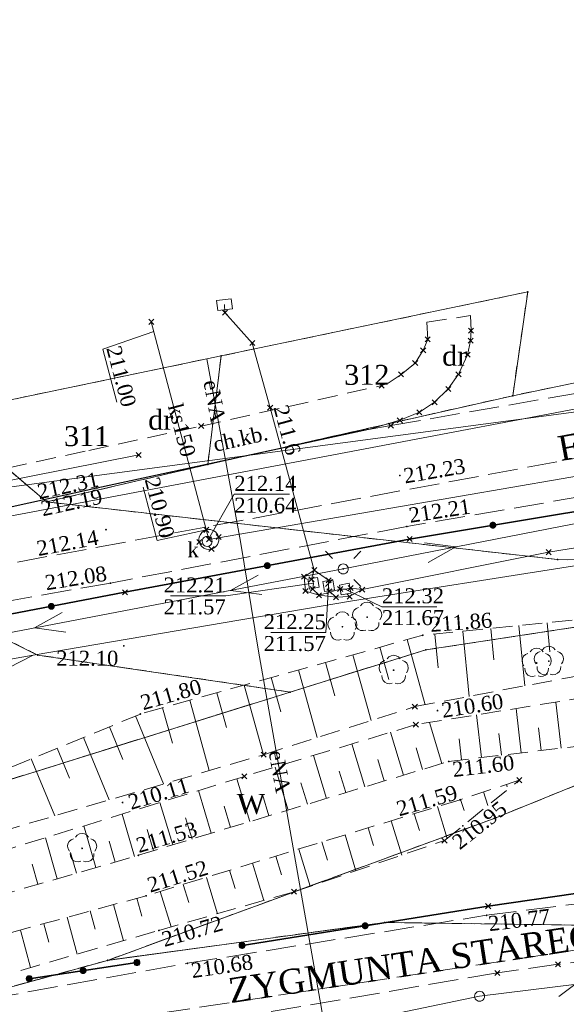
# Model space of a CAD drawing. Extents: x 7414218 to 7427513, y 5544630 to 5555035.
# Tile 24 of 46: x 7419505 to 7419532, y 5549639 to 5549689. Entities that reach past the tile are written whole.
import ezdxf
from ezdxf.enums import TextEntityAlignment as Align

# ---------------------------------------------------------------- set-up
doc = ezdxf.new("R2010")
doc.units = 0
for name, pattern in [('PRZER1-1', [1, 0.5, -0.5]), ('PRZER2-1', [1.5, 1, -0.5]), ('PRZER3-1', [2, 1.5, -0.5])]:
    doc.linetypes.add(name, pattern=pattern)
doc.layers.get('0').update_dxf_attribs({"linetype": 'CONTINUOUS'})
for name, color, linetype, lineweight in [('EGDE', 7, 'CONTINUOUS', 18), ('EGDE_O', 7, 'CONTINUOUS', 18), ('EGPG', 7, 'CONTINUOUS', 18), ('GOSRBG', 7, 'CONTINUOUS', 18), ('GUPPRZ_O', 7, 'CONTINUOUS', 18), ('OTKC', 7, 'CONTINUOUS', 18), ('OTKC_O', 7, 'CONTINUOUS', 18), ('OTKJ', 7, 'CONTINUOUS', 18), ('OTKK', 7, 'CONTINUOUS', 25), ('OTOO', 7, 'CONTINUOUS', 35), ('OTRK', 7, 'CONTINUOUS', 18), ('OTRS', 7, 'CONTINUOUS', 13), ('OTRS_O', 7, 'CONTINUOUS', 13), ('SUEO', 7, 'CONTINUOUS', 18), ('SUPK', 7, 'CONTINUOUS', 18), ('SUPP', 7, 'CONTINUOUS', 18), ('SUPW', 7, 'CONTINUOUS', 18), ('SUPW_O', 7, 'CONTINUOUS', 18)]:
    doc.layers.add(name, color=color, linetype=linetype, lineweight=lineweight)
for name, color, linetype, lineweight, true_color in [('EGKK', 7, 'CONTINUOUS', 18, 0x24bc24), ('EGUG', 7, 'CONTINUOUS', 18, 0x008000), ('EGUG_O', 7, 'CONTINUOUS', 18, 0x008000), ('GELULI', 7, 'CONTINUOUS', 18, 0xfeffff), ('GELULI_O', 7, 'CONTINUOUS', 18, 0xfeffff), ('GSPPRB', 7, 'CONTINUOUS', 18, 0x80ffff), ('OTZL', 7, 'CONTINUOUS', 18, 0x008000), ('SUEP', 1, 'CONTINUOUS', 18, 0xff0000), ('SUEP_O', 1, 'CONTINUOUS', 18, 0xff0000), ('SUKP', 7, 'CONTINUOUS', 18, 0x803300), ('SUKP_O', 7, 'CONTINUOUS', 18, 0x803300), ('SUTP', 7, 'CONTINUOUS', 18, 0xff9100), ('SUWP', 5, 'CONTINUOUS', 18, 0x0000ff)]:
    doc.layers.add(name, color=color, linetype=linetype, lineweight=lineweight, true_color=true_color)
doc.styles.add('Times New Roman', font='times.ttf')

# ---------------------------------------------------------------- blocks, each defined once
blk = doc.blocks.new('GSPWPS1')
blk.add_hatch(color=0).paths.add_polyline_path([(-0.045, 0), (-0.043467, -0.011647), (-0.038971, -0.0225), (-0.03182, -0.03182), (-0.0225, -0.038971), (-0.011647, -0.043467), (0, -0.045), (0.011647, -0.043467), (0.0225, -0.038971), (0.03182, -0.03182), (0.038971, -0.0225), (0.043467, -0.011647), (0.045, 0), (0.043467, 0.011647), (0.038971, 0.0225), (0.03182, 0.03182), (0.0225, 0.038971), (0.011647, 0.043467), (0, 0.045), (-0.011647, 0.043467), (-0.0225, 0.038971), (-0.03182, 0.03182), (-0.038971, 0.0225), (-0.043467, 0.011647)])
blk = doc.blocks.new('GSPRDL1')
blk.add_hatch(color=0).paths.add_polyline_path([(0, -0.045), (0.013906, -0.042798), (0.02645, -0.036406), (0.036406, -0.02645), (0.042798, -0.013906), (0.045, 0), (0.042798, 0.013906), (0.036406, 0.02645), (0.02645, 0.036406), (0.013906, 0.042798), (0, 0.045), (-0.013906, 0.042798), (-0.02645, 0.036406), (-0.036406, 0.02645), (-0.042798, 0.013906), (-0.045, 0), (-0.042798, -0.013906), (-0.036406, -0.02645), (-0.02645, -0.036406), (-0.013906, -0.042798)])
at = {"color": 0}
for points in [[(-0.324277, 0.563333), (-0.240553, 0.662679), (-0.127956, 0.727494), (0, 0.75), (0.127956, 0.727494), (0.240553, 0.662679), (0.324277, 0.563333)], [(-0.635969, -0.134326), (-0.70458, -0.024001), (-0.731429, 0.103115), (-0.713292, 0.231763), (-0.652348, 0.346501), (-0.55591, 0.433559), (-0.435555, 0.482485)], [(0.435555, 0.482485), (0.55591, 0.433559), (0.652348, 0.346501), (0.713292, 0.231763), (0.731429, 0.103115), (0.70458, -0.024001), (0.635969, -0.134326)], [(-0.068773, -0.646351), (-0.194901, -0.677512), (-0.324092, -0.663766), (-0.440839, -0.606763), (-0.531129, -0.513345), (-0.584125, -0.394725), (-0.593465, -0.265141)], [(0.593465, -0.265141), (0.584125, -0.394725), (0.531129, -0.513345), (0.440839, -0.606763), (0.324092, -0.663766), (0.194901, -0.677512), (0.068773, -0.646351)]]:
    blk.add_lwpolyline(points, dxfattribs=at)
blk = doc.blocks.new('GUPIKP1_2')
at = {"color": 0}
blk.add_lwpolyline([(-0.25, -0.25), (0.25, -0.25), (0.25, 0.25), (-0.25, 0.25)], close=True, dxfattribs=at)
blk = doc.blocks.new('GUPIKP1_3')
at = {"color": 0}
blk.add_lwpolyline([(0.375, -0.25), (-0.375, -0.25), (-0.375, 0.25), (0.375, 0.25)], close=True, dxfattribs=at)
blk = doc.blocks.new('GUPIWZ1_1')
at = {"color": 0}
blk.add_lwpolyline([(0, 0.25), (0.064705, 0.241481), (0.125, 0.216506), (0.176777, 0.176777), (0.216506, 0.125), (0.241481, 0.064705), (0.25, 0), (0.241481, -0.064705), (0.216506, -0.125), (0.176777, -0.176777), (0.125, -0.216506), (0.064705, -0.241481), (0, -0.25), (-0.064705, -0.241481), (-0.125, -0.216506), (-0.176777, -0.176777), (-0.216506, -0.125), (-0.241481, -0.064705), (-0.25, 0), (-0.241481, 0.064705), (-0.216506, 0.125), (-0.176777, 0.176777), (-0.125, 0.216506), (-0.064705, 0.241481)], close=True, dxfattribs=at)
blk = doc.blocks.new('GUPISN1')
at = {"color": 0}
blk.add_lwpolyline([(0, 0.25), (0.064705, 0.241481), (0.125, 0.216506), (0.176777, 0.176777), (0.216506, 0.125), (0.241481, 0.064705), (0.25, 0), (0.241481, -0.064705), (0.216506, -0.125), (0.176777, -0.176777), (0.125, -0.216506), (0.064705, -0.241481), (0, -0.25), (-0.064705, -0.241481), (-0.125, -0.216506), (-0.176777, -0.176777), (-0.216506, -0.125), (-0.241481, -0.064705), (-0.25, 0), (-0.241481, 0.064705), (-0.216506, 0.125), (-0.176777, 0.176777), (-0.125, 0.216506), (-0.064705, 0.241481)], close=True, dxfattribs=at)
blk = doc.blocks.new('GUPELA2')
blk.add_hatch(color=0).paths.add_polyline_path([(-0.001087, 0.044987), (0.011881, 0.043403), (0.021281, 0.03965), (0.030065, 0.033482), (0.038133, 0.023893), (0.043117, 0.012881), (0.044986, 0.001113), (0.044323, -0.007777), (0.040557, -0.019497), (0.033417, -0.030138), (0.024849, -0.037517), (0.013788, -0.042836), (0.002013, -0.044955), (-0.00982, -0.043916), (-0.020466, -0.040077), (-0.029541, -0.033946), (-0.036867, -0.025804), (-0.04187, -0.01649), (-0.04461, -0.005909), (-0.044532, 0.006476), (-0.041285, 0.017903), (-0.034764, 0.028574), (-0.024479, 0.03776), (-0.013449, 0.042943)])
at = {"color": 0}
for points in [[(-0.883883, 0.883883), (-0.53033, 0.53033)], [(0.883883, 0.883883), (0.53033, 0.53033)], [(-0.883883, -0.883883), (-0.53033, -0.53033)], [(0.883883, -0.883883), (0.53033, -0.53033)]]:
    blk.add_lwpolyline(points, dxfattribs=at)
blk = doc.blocks.new('GUPELA1')
at = {"color": 0}
blk.add_lwpolyline([(0, 0.25), (0.064705, 0.241481), (0.125, 0.216506), (0.176777, 0.176777), (0.216506, 0.125), (0.241481, 0.064705), (0.25, 0), (0.241481, -0.064705), (0.216506, -0.125), (0.176777, -0.176777), (0.125, -0.216506), (0.064705, -0.241481), (0, -0.25), (-0.064705, -0.241481), (-0.125, -0.216506), (-0.176777, -0.176777), (-0.216506, -0.125), (-0.241481, -0.064705), (-0.25, 0), (-0.241481, 0.064705), (-0.216506, 0.125), (-0.176777, 0.176777), (-0.125, 0.216506), (-0.064705, 0.241481)], close=True, dxfattribs=at)
blk = doc.blocks.new('GEPPGD1_2')
blk.add_hatch(color=0).paths.add_polyline_path([(0, -0.045), (0.013906, -0.042798), (0.02645, -0.036406), (0.036406, -0.02645), (0.042798, -0.013906), (0.045, 0), (0.042798, 0.013906), (0.036406, 0.02645), (0.02645, 0.036406), (0.013906, 0.042798), (0, 0.045), (-0.013906, 0.042798), (-0.02645, 0.036406), (-0.036406, 0.02645), (-0.042798, 0.013906), (-0.045, 0), (-0.042798, -0.013906), (-0.036406, -0.02645), (-0.02645, -0.036406), (-0.013906, -0.042798)])
blk = doc.blocks.new('GSPPRB0')
at = {"color": 0, "lineweight": 18}
for points in [[(-0.12726, -0.12726), (0.12726, 0.12726)], [(-0.12726, 0.12726), (0.12726, -0.12726)]]:
    blk.add_lwpolyline(points, dxfattribs=at)
blk = doc.blocks.new('KOLO')
blk.add_hatch(color=0).paths.add_polyline_path([(-0.175, 0), (-0.169037, -0.045293), (-0.151554, -0.0875), (-0.123744, -0.123744), (-0.0875, -0.151554), (-0.045293, -0.169037), (0, -0.175), (0.045293, -0.169037), (0.0875, -0.151554), (0.123744, -0.123744), (0.151554, -0.0875), (0.169037, -0.045293), (0.175, 0), (0.169037, 0.045293), (0.151554, 0.0875), (0.123744, 0.123744), (0.0875, 0.151554), (0.045293, 0.169037), (0, 0.175), (-0.045293, 0.169037), (-0.0875, 0.151554), (-0.123744, 0.123744), (-0.151554, 0.0875), (-0.169037, 0.045293)])
blk = doc.blocks.new('GSLKOG1')
blk.add_hatch(color=0).paths.add_polyline_path([(-0.175, 0), (-0.169037, -0.045293), (-0.151554, -0.0875), (-0.123744, -0.123744), (-0.0875, -0.151554), (-0.045293, -0.169037), (0, -0.175), (0.045293, -0.169037), (0.0875, -0.151554), (0.123744, -0.123744), (0.151554, -0.0875), (0.169037, -0.045293), (0.175, 0), (0.169037, 0.045293), (0.151554, 0.0875), (0.123744, 0.123744), (0.0875, 0.151554), (0.045293, 0.169037), (0, 0.175), (-0.045293, 0.169037), (-0.0875, 0.151554), (-0.123744, 0.123744), (-0.151554, 0.0875), (-0.169037, 0.045293)])
blk = doc.blocks.new('SUTP1')
at = {"color": 0}
for points in [[(0.9325, 0), (0.0675, 0.5)], [(-0.0675, 0), (-0.9325, -0.5)]]:
    blk.add_lwpolyline(points, dxfattribs=at)
blk = doc.blocks.new('SUEP1')
at = {"color": 0}
blk.add_lwpolyline([(-0.75, -0.5), (0.75, 0), (-0.75, 0.5)], dxfattribs=at)

msp = doc.modelspace()

# ---------------------------------------------------------------- linework, layer by layer
at = {"layer": 'EGDE', "linetype": 'Continuous', "lineweight": 18, "elevation": 10.22}
for points in [[(7419697.95, 5549685.97), (7419674.58, 5549686.53), (7419668.43, 5549686.68), (7419641.1, 5549687.32), (7419612.49, 5549685.91), (7419582.12, 5549681.01), (7419540.4, 5549671.95), (7419529.69, 5549669.72), (7419514.4, 5549666.27), (7419506.32, 5549664.39), (7419531.94, 5549661.5), (7419553.44, 5549661.25), (7419563.19, 5549661.96), (7419564.39, 5549662.19), (7419575.48, 5549664.19), (7419587.56, 5549665.21), (7419598.8, 5549667.39), (7419624.8, 5549673.88), (7419634.25, 5549675.69), (7419653.94, 5549678.7), (7419675.44, 5549676.64), (7419701.24, 5549672.95)], [(7419691.9, 5549667.65), (7419649.26, 5549659.54), (7419641.05, 5549657.97), (7419630.6, 5549656.65), (7419619.81, 5549655.03), (7419609.66, 5549653.24), (7419589.07, 5549649.42), (7419557.7, 5549643.96), (7419540.13, 5549643.06), (7419523.27, 5549643.29), (7419509.38, 5549641.39), (7419462.29, 5549628.43), (7419462.45, 5549628.77), (7419446.03, 5549630.99), (7419446.66, 5549622.15), (7419432.87, 5549470.11), (7419428.25, 5549466.49), (7419384.74, 5549466.49), (7419372.42, 5549466.59)], [(7419575.48, 5549664.19), (7419564.39, 5549662.19), (7419563.19, 5549661.96), (7419553.44, 5549661.25), (7419525.33, 5549656.97), (7419518.53, 5549654.85), (7419502.4, 5549649.81), (7419472.27, 5549640.92), (7419444.75, 5549635.91), (7419446.03, 5549630.99), (7419462.45, 5549628.77), (7419462.29, 5549628.43), (7419509.38, 5549641.39), (7419528.76, 5549648.51), (7419538.53, 5549652.48), (7419556.13, 5549655.93), (7419588.38, 5549660.2)]]:
    msp.add_lwpolyline(points, dxfattribs=at)
for points in [[(7419514.4, 5549666.27), (7419529.69, 5549669.72), (7419530.44, 5549674.93), (7419515.07, 5549671.72)], [(7419518.53, 5549654.85), (7419525.33, 5549656.97), (7419553.44, 5549661.25), (7419531.94, 5549661.5), (7419506.32, 5549664.39), (7419501.15, 5549668.81), (7419483.25, 5549673.82), (7419485.54, 5549661.95), (7419492.2, 5549663.53), (7419505.87, 5549656.71)], [(7419506.32, 5549664.39), (7419514.4, 5549666.27), (7419515.07, 5549671.72), (7419501.15, 5549668.81)], [(7419485.54, 5549661.95), (7419443.45, 5549653.88), (7419444.75, 5549635.91), (7419472.27, 5549640.92), (7419502.4, 5549649.81), (7419518.53, 5549654.85), (7419505.87, 5549656.71), (7419492.2, 5549663.53)], [(7419606.85, 5549663.64), (7419588.38, 5549660.2), (7419556.13, 5549655.93), (7419538.53, 5549652.48), (7419528.76, 5549648.51), (7419509.38, 5549641.39), (7419523.27, 5549643.29), (7419540.13, 5549643.06), (7419557.7, 5549643.96), (7419589.07, 5549649.42), (7419609.66, 5549653.24)]]:
    msp.add_lwpolyline(points, close=True, dxfattribs=at)
at = {"layer": 'EGKK', "linetype": 'PRZER3-1', "lineweight": 18, "elevation": 10.06}
for points in [[(7419575.48, 5549664.19), (7419564.39, 5549662.19), (7419563.19, 5549661.96), (7419553.44, 5549661.25), (7419525.33, 5549656.97), (7419518.53, 5549654.85), (7419502.4, 5549649.81), (7419472.27, 5549640.92), (7419444.75, 5549635.91), (7419421.11, 5549632.38), (7419413.08, 5549630.04), (7419408.05, 5549627.17), (7419368.46, 5549590.89)], [(7419371.74, 5549587.46), (7419410.15, 5549622.14), (7419421.94, 5549626.84), (7419445.69, 5549630.61), (7419446.03, 5549630.99), (7419462.45, 5549628.77), (7419462.29, 5549628.43), (7419509.38, 5549641.39), (7419528.76, 5549648.51), (7419538.53, 5549652.48), (7419556.13, 5549655.93), (7419588.38, 5549660.2)]]:
    msp.add_lwpolyline(points, dxfattribs=at)
at = {"layer": 'EGUG', "linetype": 'PRZER1-1', "lineweight": 18, "elevation": 10.08}
for points in [[(7419697.95, 5549685.97), (7419674.58, 5549686.53), (7419668.43, 5549686.68), (7419641.1, 5549687.32), (7419612.49, 5549685.91), (7419582.12, 5549681.01), (7419540.4, 5549671.95), (7419529.69, 5549669.72), (7419514.4, 5549666.27), (7419506.32, 5549664.39), (7419531.94, 5549661.5), (7419553.44, 5549661.25), (7419563.19, 5549661.96), (7419564.39, 5549662.19), (7419575.48, 5549664.19), (7419587.56, 5549665.21), (7419598.8, 5549667.39), (7419624.8, 5549673.88), (7419634.25, 5549675.69), (7419653.94, 5549678.7), (7419675.44, 5549676.64), (7419701.24, 5549672.95)], [(7419691.9, 5549667.65), (7419649.26, 5549659.54), (7419641.05, 5549657.97), (7419630.6, 5549656.65), (7419619.81, 5549655.03), (7419609.66, 5549653.24), (7419589.07, 5549649.42), (7419557.7, 5549643.96), (7419540.13, 5549643.06), (7419523.27, 5549643.29), (7419509.38, 5549641.39), (7419462.29, 5549628.43), (7419462.45, 5549628.77), (7419446.03, 5549630.99), (7419446.66, 5549622.15), (7419432.87, 5549470.11), (7419428.25, 5549466.49), (7419384.74, 5549466.49), (7419372.42, 5549466.59)]]:
    msp.add_lwpolyline(points, dxfattribs=at)
for points in [[(7419515.07, 5549671.72), (7419514.4, 5549666.27), (7419529.69, 5549669.72), (7419530.44, 5549674.93)], [(7419553.44, 5549661.25), (7419531.94, 5549661.5), (7419506.32, 5549664.39), (7419501.15, 5549668.81), (7419483.25, 5549673.82), (7419485.54, 5549661.95), (7419492.2, 5549663.53), (7419505.87, 5549656.71), (7419518.53, 5549654.85), (7419525.33, 5549656.97)], [(7419501.15, 5549668.81), (7419506.32, 5549664.39), (7419514.4, 5549666.27), (7419515.07, 5549671.72)], [(7419587.56, 5549665.21), (7419575.48, 5549664.19), (7419564.39, 5549662.19), (7419563.19, 5549661.96), (7419553.44, 5549661.25), (7419525.33, 5549656.97), (7419518.53, 5549654.85), (7419502.4, 5549649.81), (7419472.27, 5549640.92), (7419444.75, 5549635.91), (7419446.03, 5549630.99), (7419462.45, 5549628.77), (7419462.29, 5549628.43), (7419509.38, 5549641.39), (7419528.76, 5549648.51), (7419538.53, 5549652.48), (7419556.13, 5549655.93), (7419588.38, 5549660.2)], [(7419502.4, 5549649.81), (7419518.53, 5549654.85), (7419505.87, 5549656.71), (7419492.2, 5549663.53), (7419485.54, 5549661.95), (7419443.45, 5549653.88), (7419443.92, 5549647.37), (7419444.75, 5549635.91), (7419472.27, 5549640.92)], [(7419609.66, 5549653.24), (7419606.85, 5549663.64), (7419599.71, 5549662.31), (7419588.38, 5549660.2), (7419556.13, 5549655.93), (7419538.53, 5549652.48), (7419528.76, 5549648.51), (7419509.38, 5549641.39), (7419523.27, 5549643.29), (7419540.13, 5549643.06), (7419557.7, 5549643.96), (7419589.07, 5549649.42)]]:
    msp.add_lwpolyline(points, close=True, dxfattribs=at)
at = {"layer": 'GELULI', "linetype": 'PRZER3-1', "lineweight": 18, "elevation": 9.97}
for points in [[(7419191.83, 5549597.86), (7419227.51, 5549604.5), (7419236.51, 5549606.21), (7419266.71, 5549612.67), (7419285.91, 5549616.73), (7419342.82, 5549629.2), (7419396.93, 5549640.48), (7419420.12, 5549645.6), (7419443.26, 5549649.26), (7419491.1, 5549658.81), (7419573.08, 5549674.07), (7419586.74, 5549676.61), (7419595.56, 5549678.05), (7419603.85, 5549679.58), (7419642.24, 5549682.49), (7419682.46, 5549681.4), (7419701.55, 5549681.61), (7419707.82, 5549682.12), (7419711.97, 5549682.6), (7419717.23, 5549683.96), (7419737.16, 5549689.09), (7419817.2, 5549713.1), (7419833.72, 5549718.92), (7419847.85, 5549724.55)], [(7419438.62, 5549512.6), (7419443.29, 5549563.89), (7419445.68, 5549585.94), (7419447.5, 5549601.39), (7419450.76, 5549609.57), (7419452.11, 5549612.28), (7419453.38, 5549614.31), (7419455.39, 5549616.63), (7419458.18, 5549619.01), (7419461.51, 5549621.8), (7419471.6, 5549627.81), (7419482.58, 5549632.35), (7419497.87, 5549636.24), (7419510.04, 5549638.43), (7419559.28, 5549645.93), (7419579.5, 5549650.65), (7419586.5, 5549653.62), (7419594.02, 5549659.08), (7419593.81, 5549664.11), (7419595.56, 5549678.05)]]:
    msp.add_lwpolyline(points, dxfattribs=at)
at = {"layer": 'GOSRBG', "linetype": 'Continuous', "lineweight": 18, "elevation": 10.04}
msp.add_lwpolyline([(7419615.774, 5549580.427), (7419627.462, 5549681.489), (7419471.968, 5549660.82), (7419431.639, 5549636.152), (7419428.19, 5549596.998), (7419413.018, 5549502.167), (7419456.743, 5549498.498), (7419481.58, 5549497.212), (7419522.704, 5549494.583), (7419537.085, 5549494.391), (7419547.298, 5549493.821), (7419605.188, 5549491.067)], close=True, dxfattribs=at)
at = {"layer": 'GUPPRZ_O', "linetype": 'Continuous', "lineweight": 13, "elevation": 10.8, "flags": 128}
for points in [[(7419511.698, 5549672.947), (7419509.143, 5549672.062), (7419509.849, 5549669.394)], [(7419514.332, 5549662.993), (7419511.863, 5549662.462), (7419511.157, 5549665.13)], [(7419514.37, 5549662.41), (7419515.73, 5549664.775), (7419518.49, 5549664.775)], [(7419519.7, 5549660.31), (7419515.3, 5549659.675), (7419512.54, 5549659.675)], [(7419520.46, 5549660.19), (7419520.32, 5549657.835), (7419517.56, 5549657.835)], [(7419521.29, 5549660.02), (7419523.13, 5549659.135), (7419525.89, 5549659.135)]]:
    msp.add_lwpolyline(points, dxfattribs=at)
at = {"layer": 'OTKC', "linetype": 'PRZER2-1', "lineweight": 18, "elevation": 10.18}
msp.add_lwpolyline([(7419494.08, 5549663.85), (7419508.44, 5549666.98), (7419514.07, 5549668.2), (7419523.12, 5549670.23), (7419523.44, 5549670.35), (7419524.09, 5549670.79), (7419524.8, 5549671.36), (7419525.2, 5549672), (7419525.43, 5549672.55), (7419525.38, 5549673.42), (7419527.58, 5549673.74), (7419527.6, 5549672.99), (7419527.58, 5549672.48), (7419527.43, 5549671.78), (7419526.97, 5549670.8), (7419526.46, 5549670.06), (7419525.77, 5549669.39), (7419525.01, 5549668.89), (7419524.03, 5549668.49), (7419523.53, 5549668.34), (7419522.46, 5549668.03), (7419508.84, 5549665.09), (7419495.03, 5549662.04)], dxfattribs=at)
at = {"layer": 'OTKJ', "linetype": 'PRZER3-1', "lineweight": 18, "elevation": 10.18}
for points in [[(7419696.78, 5549678.68), (7419686.22, 5549679.09), (7419677.62, 5549679.39), (7419665.01, 5549679.65), (7419653.55, 5549680), (7419642.5, 5549680.2), (7419629.17, 5549679.75), (7419617.26, 5549678.86), (7419605.03, 5549677.19), (7419599.08, 5549676.17), (7419583.82, 5549673.6), (7419582.36, 5549673.39), (7419569.47, 5549671.08), (7419560.71, 5549669.5), (7419557.95, 5549669), (7419555.66, 5549668.57), (7419541.09, 5549666.03), (7419524.38, 5549663.16), (7419509.52, 5549660.32), (7419495.3, 5549657.82), (7419483.58, 5549655.26)], [(7419443.71, 5549651.03), (7419448.91, 5549652.18), (7419452.75, 5549652.98), (7419459.44, 5549654.37), (7419470.21, 5549656.66), (7419480.5, 5549658.86), (7419487, 5549660.38), (7419494.59, 5549661.96), (7419495.03, 5549662.04), (7419508.84, 5549665.09), (7419522.46, 5549668.03), (7419523.58, 5549668.22), (7419539.19, 5549670.94), (7419540.36, 5549671.13), (7419554.75, 5549673.61), (7419568.52, 5549676.07)]]:
    msp.add_lwpolyline(points, dxfattribs=at)
msp.add_lwpolyline([(7419488.599, 5549632.479), (7419488.3, 5549632.49), (7419487.43, 5549635.68), (7419499.38, 5549638.61), (7419501.45, 5549639.1), (7419513.38, 5549641.24), (7419528.38, 5549643.65), (7419542.83, 5549645.49), (7419555.43, 5549647.01), (7419559.24, 5549647.6), (7419573.55, 5549650.19), (7419574.01, 5549647.92), (7419574.12, 5549647.35), (7419557.9, 5549644.36), (7419531.96, 5549641.19), (7419528.92, 5549640.76), (7419507.49, 5549637.1), (7419493.874, 5549633.868)], close=True, dxfattribs=at)
at = {"layer": 'OTKK', "linetype": 'Continuous', "lineweight": 25, "elevation": 10.18}
msp.add_lwpolyline([(7419522.46, 5549668.03), (7419508.84, 5549665.09), (7419495.03, 5549662.04), (7419494.59, 5549661.96), (7419487, 5549660.38)], dxfattribs=at)
at = {"layer": 'OTOO', "linetype": 'Continuous', "lineweight": 35, "elevation": 10.18}
for points in [[(7419486.61, 5549655.29), (7419495.5, 5549657.03), (7419510.25, 5549659.86), (7419524.52, 5549662.53), (7419540.27, 5549665.15), (7419556.13, 5549668), (7419569.6, 5549670.41), (7419581.96, 5549672.62)], [(7419576.97, 5549653.8), (7419571.49, 5549650.57), (7419558.95, 5549648.37), (7419542.63, 5549646.17), (7419528.46, 5549644.11), (7419516.12, 5549642.14)], [(7419510.85, 5549641.28), (7419505.45, 5549640.47)]]:
    msp.add_lwpolyline(points, dxfattribs=at)
at = {"layer": 'OTRK', "linetype": 'PRZER2-1', "lineweight": 18, "elevation": 10.06}
for points in [[(7419570.98, 5549664.86), (7419560.98, 5549662.43), (7419559.1, 5549661.65), (7419556.95, 5549661.24), (7419541.62, 5549659.35), (7419525.18, 5549657.7), (7419511.02, 5549653.75), (7419500.18, 5549649.28)], [(7419501.13, 5549647), (7419517.2, 5549651.71), (7419524.78, 5549654.12), (7419532.81, 5549655.64), (7419548.49, 5549657.31), (7419566.62, 5549660.45), (7419584.99, 5549662.81)], [(7419585.08, 5549661.7), (7419566.6, 5549659.42), (7419550.35, 5549656.85), (7419533.53, 5549654.62), (7419524.83, 5549653.22), (7419516.24, 5549650.62), (7419501.3, 5549646.01)], [(7419497.99, 5549642.92), (7419510.92, 5549646.66), (7419526.48, 5549651.37), (7419542.11, 5549653.22), (7419558.45, 5549656.77), (7419571.71, 5549658.34)]]:
    msp.add_lwpolyline(points, dxfattribs=at)
at = {"layer": 'OTRK', "linetype": 'Continuous', "lineweight": 18, "elevation": 10.06}
for points in [[(7419528.593, 5549658.042), (7419528.75, 5549656.472)], [(7419530, 5549658.184), (7419530.303, 5549655.165)], [(7419531.408, 5549658.325), (7419531.553, 5549656.877)], [(7419525.777, 5549657.76), (7419525.947, 5549656.067)], [(7419527.185, 5549657.901), (7419527.513, 5549654.637)], [(7419523.033, 5549657.101), (7419523.486, 5549655.477)], [(7419524.396, 5549657.481), (7419525.306, 5549654.219)], [(7419521.671, 5549656.721), (7419522.59, 5549653.424)], [(7419520.308, 5549656.341), (7419520.775, 5549654.668)], [(7419517.583, 5549655.581), (7419518.063, 5549653.859)], [(7419518.945, 5549655.961), (7419519.892, 5549652.566)], [(7419516.22, 5549655.201), (7419517.194, 5549651.708)], [(7419514.858, 5549654.821), (7419515.347, 5549653.065)], [(7419512.132, 5549654.06), (7419512.627, 5549652.287)], [(7419513.495, 5549654.44), (7419514.479, 5549650.913)], [(7419532.119, 5549652.037), (7419531.846, 5549654.349)], [(7419510.78, 5549653.651), (7419512.186, 5549650.241)], [(7419528.121, 5549651.564), (7419527.868, 5549653.709)], [(7419530.12, 5549651.801), (7419529.857, 5549654.029)], [(7419509.472, 5549653.112), (7419510.147, 5549651.476)], [(7419526.135, 5549651.266), (7419525.511, 5549653.33)], [(7419508.164, 5549652.572), (7419509.456, 5549649.44)], [(7419524.209, 5549650.683), (7419523.557, 5549652.835)], [(7419529.121, 5549651.683), (7419528.991, 5549652.776)], [(7419531.12, 5549651.919), (7419530.985, 5549653.054)], [(7419522.282, 5549650.099), (7419521.631, 5549652.252)], [(7419527.122, 5549651.446), (7419526.998, 5549652.497)], [(7419506.857, 5549652.033), (7419507.474, 5549650.537)], [(7419520.356, 5549649.516), (7419519.704, 5549651.669)], [(7419525.172, 5549650.974), (7419524.846, 5549652.05)], [(7419505.549, 5549651.494), (7419506.726, 5549648.64)], [(7419523.246, 5549650.391), (7419522.92, 5549651.467)], [(7419518.429, 5549648.933), (7419517.778, 5549651.085)], [(7419521.319, 5549649.808), (7419520.993, 5549650.884)], [(7419516.503, 5549648.35), (7419515.852, 5549650.5)], [(7419519.393, 5549649.225), (7419519.067, 5549650.301)], [(7419529.374, 5549650.217), (7419529.414, 5549650.095)], [(7419514.576, 5549647.767), (7419513.929, 5549649.907)], [(7419517.466, 5549648.642), (7419517.14, 5549649.718)], [(7419528.223, 5549649.837), (7419528.447, 5549649.159)], [(7419512.65, 5549647.184), (7419512.005, 5549649.313)], [(7419515.54, 5549648.058), (7419515.215, 5549649.131)], [(7419527.073, 5549649.457), (7419527.256, 5549648.901)], [(7419510.723, 5549646.603), (7419510.108, 5549648.728)], [(7419524.756, 5549648.748), (7419525.014, 5549647.904)], [(7419525.914, 5549649.102), (7419526.403, 5549647.507)], [(7419508.789, 5549646.044), (7419508.184, 5549648.134)], [(7419513.613, 5549647.475), (7419513.29, 5549648.543)], [(7419523.598, 5549648.393), (7419524.125, 5549646.67)], [(7419511.687, 5549646.892), (7419511.365, 5549647.954)], [(7419521.281, 5549647.683), (7419521.83, 5549645.889)], [(7419522.439, 5549648.038), (7419522.708, 5549647.159)], [(7419506.855, 5549645.484), (7419506.261, 5549647.541)], [(7419509.756, 5549646.323), (7419509.451, 5549647.377)], [(7419520.122, 5549647.329), (7419520.403, 5549646.413)], [(7419507.822, 5549645.764), (7419507.522, 5549646.801)], [(7419518.964, 5549646.974), (7419519.535, 5549645.108)], [(7419505.889, 5549645.205), (7419505.594, 5549646.224)], [(7419516.647, 5549646.264), (7419517.218, 5549644.4)], [(7419517.805, 5549646.619), (7419518.094, 5549645.676)], [(7419515.489, 5549645.91), (7419515.771, 5549644.988)], [(7419513.172, 5549645.2), (7419513.448, 5549644.299)], [(7419514.33, 5549645.555), (7419514.888, 5549643.732)], [(7419512.013, 5549644.845), (7419512.559, 5549643.064)], [(7419509.682, 5549644.186), (7419510.175, 5549642.377)], [(7419510.851, 5549644.505), (7419511.095, 5549643.609)], [(7419508.513, 5549643.867), (7419508.762, 5549642.954)], [(7419506.175, 5549643.23), (7419506.429, 5549642.298)], [(7419507.344, 5549643.549), (7419507.847, 5549641.703)], [(7419505.006, 5549642.911), (7419505.519, 5549641.03)]]:
    msp.add_lwpolyline(points, dxfattribs=at)
at = {"layer": 'OTRK', "linetype": 'PRZER2-1', "lineweight": 18, "elevation": 10.06}
msp.add_lwpolyline([(7419530.02, 5549650.43), (7419527.05, 5549649.45), (7419511.31, 5549644.63), (7419498.4, 5549641.11), (7419486.46, 5549637.84), (7419474.63, 5549634.59), (7419471.37, 5549633.25), (7419463.37, 5549631.59), (7419449.11, 5549629.37), (7419449.97, 5549622.64), (7419453.01, 5549626.69), (7419459.354, 5549627.581), (7419463.16, 5549628.39), (7419466.99, 5549629.214), (7419473.23, 5549631.18), (7419474.54, 5549631.82), (7419487.43, 5549635.68), (7419499.26, 5549639.22), (7419511.95, 5549642.89), (7419518.72, 5549644.83), (7419526.27, 5549647.4)], close=True, dxfattribs=at)
at = {"layer": 'SUEP', "linetype": 'Continuous', "lineweight": 18, "elevation": 10.14}
for points in [[(7419813.51, 5549704.99), (7419792.67, 5549701.91), (7419759.16, 5549691.97), (7419727.73, 5549682.05), (7419699.01, 5549677.12), (7419657.51, 5549678.29), (7419619.55, 5549677.45), (7419583.02, 5549671.95), (7419555.17, 5549667.66), (7419521.19, 5549661.03), (7419486.18, 5549654.33), (7419456, 5549648.56)], [(7419514.35, 5549671.57), (7419516.04, 5549662.4), (7419516.94, 5549656.9), (7419522.55, 5549625.1)], [(7419505.65, 5549656.7), (7419521.65, 5549659.43), (7419564.91, 5549666.25), (7419585.27, 5549669.12), (7419596.79, 5549670.89)], [(7419497.49, 5549655.25), (7419504.05, 5549656.42), (7419505.65, 5549656.7)], [(7419499.97, 5549652.7), (7419500.21, 5549654.75), (7419503.12, 5549655.41), (7419505.65, 5549656.7)]]:
    msp.add_lwpolyline(points, dxfattribs=at)
at = {"layer": 'SUKP', "linetype": 'Continuous', "lineweight": 18, "elevation": 10.14}
for points in [[(7419732.73, 5549686.59), (7419713.25, 5549681.21), (7419688.27, 5549680.41), (7419644.72, 5549681.35), (7419614.74, 5549679.77), (7419575.01, 5549672.94), (7419514.46, 5549662.51)], [(7419511.57, 5549673.43), (7419514.46, 5549662.51)]]:
    msp.add_lwpolyline(points, dxfattribs=at)
at = {"layer": 'SUPK', "linetype": 'Continuous', "lineweight": 18, "elevation": 10.14}
msp.add_lwpolyline([(7419514.588, 5549662.027, 0.406837), (7419514.943, 5549662.638, 0.406837), (7419514.332, 5549662.993, 1)], format="xyb", close=True, dxfattribs=at)
at = {"layer": 'SUTP', "linetype": 'Continuous', "lineweight": 18, "elevation": 10.14}
for points in [[(7419576.07, 5549669.4), (7419565.42, 5549667.63), (7419561.91, 5549666.88), (7419557.38, 5549665.99), (7419550.05, 5549664.66), (7419538.43, 5549662.99), (7419531.49, 5549661.87), (7419522.14, 5549659.99), (7419521.51, 5549659.64), (7419520.83, 5549659.61), (7419519.98, 5549659.71), (7419519.66, 5549660.02), (7419519.7, 5549660.31), (7419519.6, 5549660.51), (7419519.74, 5549660.97), (7419517.53, 5549669.12), (7419516.63, 5549672.36), (7419515.26, 5549673.89), (7419515.24, 5549674.29)], [(7419576.07, 5549669.4), (7419565.42, 5549667.63), (7419561.91, 5549666.88), (7419557.38, 5549665.99), (7419550.05, 5549664.66), (7419538.43, 5549662.99), (7419531.49, 5549661.87), (7419522.14, 5549659.99), (7419521.57, 5549660.07), (7419521.29, 5549660.02), (7419521.04, 5549660.02), (7419519.98, 5549659.71), (7419519.3, 5549659.92), (7419519.23, 5549660.64), (7419519.74, 5549660.97), (7419517.53, 5549669.12), (7419516.63, 5549672.36), (7419515.26, 5549673.89), (7419515.24, 5549674.29)], [(7419576.07, 5549669.4), (7419565.42, 5549667.63), (7419561.91, 5549666.88), (7419557.38, 5549665.99), (7419550.05, 5549664.66), (7419538.43, 5549662.99), (7419531.49, 5549661.87), (7419522.14, 5549659.99), (7419521.51, 5549659.64), (7419520.83, 5549659.61), (7419520.49, 5549659.91), (7419520.46, 5549660.19), (7419520.46, 5549660.46), (7419519.74, 5549660.97), (7419517.53, 5549669.12), (7419516.63, 5549672.36), (7419515.26, 5549673.89), (7419515.24, 5549674.29)], [(7419701.835, 5549662.525), (7419655.48, 5549671), (7419613.49, 5549663.24), (7419574.92, 5549645.38), (7419528.03, 5549639.59), (7419487.59, 5549631.16)]]:
    msp.add_lwpolyline(points, dxfattribs=at)
at = {"layer": 'SUWP', "linetype": 'Continuous', "lineweight": 18, "elevation": 10.14}
for points in [[(7419575.7, 5549677.49), (7419554.92, 5549673.25), (7419501.47, 5549663.11), (7419456.01, 5549654.58), (7419454.26, 5549654.09), (7419446.04, 5549642.91), (7419417.39, 5549633.13), (7419413.15, 5549631.81), (7419408.35, 5549630.52), (7419390.14, 5549626.83), (7419376.94, 5549624.27), (7419376.64, 5549624.63)], [(7419500.56, 5549634.4), (7419500.46, 5549634.92), (7419496.25, 5549663.84), (7419510.94, 5549666.75)]]:
    msp.add_lwpolyline(points, dxfattribs=at)

# ---------------------------------------------------------------- block references
at = {"layer": 'EGPG', "linetype": 'Continuous', "lineweight": 18}
for p in [(7419530.44, 5549674.93, 10.24), (7419515.07, 5549671.72, 10.24), (7419529.69, 5549669.72, 10.24), (7419514.4, 5549666.27, 10.24), (7419506.32, 5549664.39, 10.24), (7419531.94, 5549661.5, 10.24), (7419505.87, 5549656.71, 10.24), (7419525.33, 5549656.97, 10.24), (7419518.53, 5549654.85, 10.24), (7419528.76, 5549648.51, 10.24), (7419523.27, 5549643.29, 10.24), (7419509.38, 5549641.39, 10.24)]:
    msp.add_blockref('GEPPGD1_2', p, dxfattribs=at)
at = {"layer": 'GSPPRB', "linetype": 'Continuous', "lineweight": 18}
for p in [(7419515.26, 5549673.89, 10.28), (7419511.57, 5549673.43, 10.28), (7419527.6, 5549672.99, 10.28), (7419516.63, 5549672.36, 10.28), (7419525.43, 5549672.55, 10.28), (7419527.58, 5549672.48, 10.28), (7419525.2, 5549672, 10.28), (7419527.43, 5549671.78, 10.28), (7419524.8, 5549671.36, 10.28), (7419524.09, 5549670.79, 10.28), (7419526.97, 5549670.8, 10.28), (7419523.12, 5549670.23, 10.28), (7419526.46, 5549670.06, 10.28), (7419525.77, 5549669.39, 10.28), (7419517.53, 5549669.12, 10.28), (7419525.01, 5549668.89, 10.28), (7419524.03, 5549668.49, 10.28), (7419514.07, 5549668.2, 10.28), (7419523.58, 5549668.22, 10.28), (7419510.94, 5549666.75, 10.28), (7419514.332, 5549662.993, 10.28), (7419513.977, 5549662.382, 10.28), (7419514.46, 5549662.51, 10.28), (7419514.943, 5549662.638, 10.28), (7419524.52, 5549662.53, 10.28), (7419514.588, 5549662.027, 10.28), (7419531.49, 5549661.87, 10.28), (7419519.74, 5549660.97, 10.28), (7419519.23, 5549660.64, 10.28), (7419519.6, 5549660.51, 10.28), (7419520.46, 5549660.46, 10.28), (7419510.25, 5549659.86, 10.28), (7419519.3, 5549659.92, 10.28), (7419519.66, 5549660.02, 10.28), (7419520.49, 5549659.91, 10.28), (7419521.04, 5549660.02, 10.28), (7419521.57, 5549660.07, 10.28), (7419522.14, 5549659.99, 10.28), (7419519.98, 5549659.71, 10.28), (7419520.83, 5549659.61, 10.28), (7419521.51, 5549659.64, 10.28), (7419524.78, 5549654.12, 10.28), (7419524.83, 5549653.22, 10.28), (7419517.2, 5549651.71, 10.28), (7419516.24, 5549650.62, 10.28), (7419530.02, 5549650.43, 10.28), (7419526.27, 5549647.4, 10.28), (7419518.72, 5549644.83, 10.28), (7419528.46, 5549644.11, 10.28), (7419516.12, 5549642.14, 10.28), (7419510.85, 5549641.28, 10.28), (7419531.96, 5549641.19, 10.28), (7419528.92, 5549640.76, 10.28), (7419505.45, 5549640.47, 10.28)]:
    msp.add_blockref('GSPPRB0', p, dxfattribs=at)
at = {"layer": 'OTOO', "linetype": 'Continuous', "lineweight": 35}
for name, p, rotation in [('KOLO', (7419528.696, 5549663.225, 10.18), 9.444623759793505), ('KOLO', (7419528.696, 5549663.225, 10.18), 9.444623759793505), ('KOLO', (7419517.385, 5549661.195, 10.18), 10.59783570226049), ('KOLO', (7419517.385, 5549661.195, 10.18), 10.59783570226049), ('KOLO', (7419506.558, 5549659.152, 10.18), 10.86103244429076), ('KOLO', (7419506.558, 5549659.152, 10.18), 10.86103244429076), ('KOLO', (7419522.29, 5549643.125, 10.18), 189.07035614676), ('KOLO', (7419522.29, 5549643.125, 10.18), 189.07035614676), ('GSLKOG1', (7419516.12, 5549642.14, 10.18), 189.07035614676), ('GSLKOG1', (7419510.85, 5549641.28, 10.18), 188.5307656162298), ('KOLO', (7419508.15, 5549640.875, 10.18), 188.5307656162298), ('KOLO', (7419508.15, 5549640.875, 10.18), 188.5307656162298), ('GSLKOG1', (7419505.45, 5549640.47, 10.18), 188.5307656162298)]:
    msp.add_blockref(name, p, dxfattribs=dict(at, rotation=rotation))
at = {"layer": 'OTRS', "linetype": 'Continuous', "lineweight": 13}
for p in [(7419524.03, 5549665.72, 10.08), (7419508.84, 5549665.09, 10.08), (7419508.85, 5549665.18, 10.08), (7419509.3, 5549663, 10.08), (7419524.38, 5549663.16, 10.08), (7419509.52, 5549660.32, 10.08), (7419525.18, 5549657.7, 10.08), (7419510.19, 5549657.17, 10.08), (7419511.02, 5549653.75, 10.08), (7419525.92, 5549653.92, 10.08), (7419526.48, 5549651.37, 10.08), (7419510.13, 5549649.31, 10.08), (7419527.05, 5549649.45, 10.08), (7419527.19, 5549648.14, 10.08), (7419510.92, 5549646.66, 10.08), (7419511.31, 5549644.63, 10.08), (7419528.38, 5549643.65, 10.08), (7419511.95, 5549642.89, 10.08), (7419513.38, 5549641.24, 10.08)]:
    msp.add_blockref('GSPWPS1', p, dxfattribs=at)
at = {"layer": 'OTZL', "linetype": 'Continuous', "lineweight": 18}
for p in [(7419522.39, 5549658.61, 10.12), (7419521.15, 5549658.13, 10.12), (7419530.89, 5549656.31, 10.12), (7419531.5, 5549656.4, 10.12), (7419523.72, 5549655.95, 10.12), (7419508.1, 5549647.01, 10.12)]:
    msp.add_blockref('GSPRDL1', p, dxfattribs=at)
at = {"layer": 'SUEO', "linetype": 'Continuous', "lineweight": 18}
for name, p in [('GUPELA2', (7419521.19, 5549661.03, 10.15)), ('GUPELA1', (7419521.19, 5549661.03, 10.16))]:
    msp.add_blockref(name, p, dxfattribs=at)
at = {"layer": 'SUEP', "linetype": 'Continuous', "lineweight": 18}
for p, rotation in [((7419526.097, 5549661.988, 10.14), 11.04054400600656), ((7419516.279, 5549660.09, 10.14), 190.8339234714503), ((7419506.457, 5549658.211, 10.14), 190.8339234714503)]:
    msp.add_blockref('SUEP1', p, dxfattribs=dict(at, rotation=rotation))
at = {"layer": 'SUPK', "linetype": 'Continuous', "lineweight": 18}
for name, p, rotation in [('GUPIKP1_3', (7419515.24, 5549674.29, 10.16), 187.1250024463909), ('GUPIKP1_2', (7419519.7, 5549660.31, 10.16), 280.0130001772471), ('GUPIKP1_2', (7419520.46, 5549660.19, 10.16), 280.0130001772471), ('GUPIKP1_2', (7419521.29, 5549660.02, 10.16), 280.0130001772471)]:
    msp.add_blockref(name, p, dxfattribs=dict(at, rotation=rotation))
at = {"layer": 'SUPP', "linetype": 'Continuous', "lineweight": 18}
msp.add_blockref('GUPISN1', (7419528.03, 5549639.59, 10.16), dxfattribs=at)
at = {"layer": 'SUPW', "linetype": 'Continuous', "lineweight": 18}
msp.add_blockref('GUPIWZ1_1', (7419514.37, 5549662.41, 10.18), dxfattribs=at)
at = {"layer": 'SUTP', "linetype": 'Continuous', "lineweight": 18, "rotation": 7.039278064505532}
msp.add_blockref('SUTP1', (7419532.866, 5549640.187, 10.14), dxfattribs=at)

# ---------------------------------------------------------------- texts
at = {"layer": 'EGDE_O', "linetype": 'Continuous', "lineweight": 0, "style": 'Times New Roman'}
for s, p in [('312', (7419522.374, 5549670.268, 10.8)), ('311', (7419508.326, 5549667.194, 10.8))]:
    msp.add_text(s, height=1, dxfattribs=at).set_placement(p, align=Align.CENTER)
at = {"layer": 'EGUG_O', "linetype": 'Continuous', "lineweight": 0, "style": 'Times New Roman'}
for s, p in [('dr', (7419526.778, 5549671.224, 10.8)), ('dr', (7419512.041, 5549668.014, 10.8)), ('W', (7419516.565, 5549648.743, 10.8))]:
    msp.add_text(s, height=1, dxfattribs=at).set_placement(p, align=Align.CENTER)
at = {"layer": 'GELULI_O', "linetype": 'Continuous', "lineweight": 0, "style": 'Times New Roman'}
for s, rotation, p in [('FILTROWA', 10.555, (7419532.09, 5549666.44, 10.8)), ('ZYGMUNTA STAREGO', 8.6602, (7419515.543, 5549639.239, 10.8))]:
    msp.add_text(s, height=1.25, rotation=rotation, dxfattribs=at).set_placement(p)
at = {"layer": 'GUPPRZ_O', "linetype": 'Continuous', "lineweight": 0, "style": 'Times New Roman'}
for s, rotation, p in [('211.00', 284.824, (7419509.31, 5549672.106, 10.8)), ('211.6', 285.172, (7419517.69, 5549669.134, 10.8)), ('212.14', 360, (7419515.73, 5549664.948, 10.8)), ('210.64', 360, (7419515.73, 5549663.853, 10.8)), ('212.32', 360, (7419523.13, 5549659.308, 10.8)), ('211.67', 360, (7419523.13, 5549658.213, 10.8))]:
    msp.add_text(s, height=0.75, rotation=rotation, dxfattribs=at).set_placement(p)
for s, rotation, p in [('210.90', 284.824, (7419512.03, 5549662.506, 10.8)), ('212.21', 360, (7419515.3, 5549659.848, 10.8)), ('211.57', 360, (7419515.3, 5549658.753, 10.8)), ('212.25', 360, (7419520.32, 5549658.008, 10.8)), ('211.57', 360, (7419520.32, 5549656.913, 10.8))]:
    msp.add_text(s, height=0.75, rotation=rotation, dxfattribs=at).set_placement(p, align=Align.RIGHT)
at = {"layer": 'OTKC_O', "linetype": 'Continuous', "lineweight": 0, "style": 'Times New Roman'}
msp.add_text('ch.kb.', height=0.75, rotation=12.689, dxfattribs=at).set_placement((7419514.771, 5549666.902, 10.8))
at = {"layer": 'OTRS_O', "linetype": 'Continuous', "lineweight": 0, "style": 'Times New Roman'}
for s, rotation, p in [('212.23', 9.7647, (7419524.291, 5549665.317, 10.8)), ('212.31', 12.0002, (7419505.948, 5549664.524, 10.8)), ('212.19', 12.2018, (7419506.127, 5549663.669, 10.8)), ('212.21', 8.7446, (7419524.544, 5549663.342, 10.8)), ('212.14', 10.899, (7419505.907, 5549661.673, 10.8)), ('212.08', 9.0599, (7419506.306, 5549659.957, 10.8)), ('211.86', 4.1946, (7419525.576, 5549657.868, 10.8)), ('212.10', 360, (7419506.802, 5549656.174, 10.8)), ('211.80', 16.0833, (7419511.162, 5549653.936, 10.8)), ('210.60', 8.8578, (7419526.186, 5549653.557, 10.8)), ('211.60', 6.8098, (7419526.712, 5549650.585, 10.8)), ('210.11', 16.9145, (7419510.554, 5549648.937, 10.8)), ('211.59', 16.397, (7419523.999, 5549648.61, 10.8)), ('210.95', 38.6448, (7419527.035, 5549646.907, 10.8)), ('211.53', 16.3542, (7419510.948, 5549646.774, 10.8)), ('211.52', 17.5647, (7419511.515, 5549644.78, 10.8)), ('210.77', 7.1049, (7419528.517, 5549642.851, 10.8)), ('210.72', 16.0422, (7419512.228, 5549642.059, 10.8)), ('210.68', 8.4926, (7419513.626, 5549640.496, 10.8))]:
    msp.add_text(s, height=0.75, rotation=rotation, dxfattribs=at).set_placement(p)
at = {"layer": 'SUEP_O', "linetype": 'Continuous', "lineweight": 0, "style": 'Times New Roman'}
for rotation, p in [(280.442, (7419514.18, 5549670.43, 10.8)), (280.133, (7419517.45, 5549651.85, 10.8))]:
    msp.add_text('eNA', height=0.75, rotation=rotation, dxfattribs=at).set_placement(p)
at = {"layer": 'SUKP_O', "linetype": 'Continuous', "lineweight": 0, "style": 'Times New Roman'}
msp.add_text('ks150', height=0.75, rotation=284.824, dxfattribs=at).set_placement((7419512.74, 5549667.896, 10.8), align=Align.CENTER)
at = {"layer": 'SUPW_O', "linetype": 'Continuous', "lineweight": 0, "style": 'Times New Roman'}
msp.add_text('k', height=0.75, rotation=360, dxfattribs=at).set_placement((7419513.95, 5549661.62, 10.8), align=Align.RIGHT)

doc.saveas('drawing.dxf')
